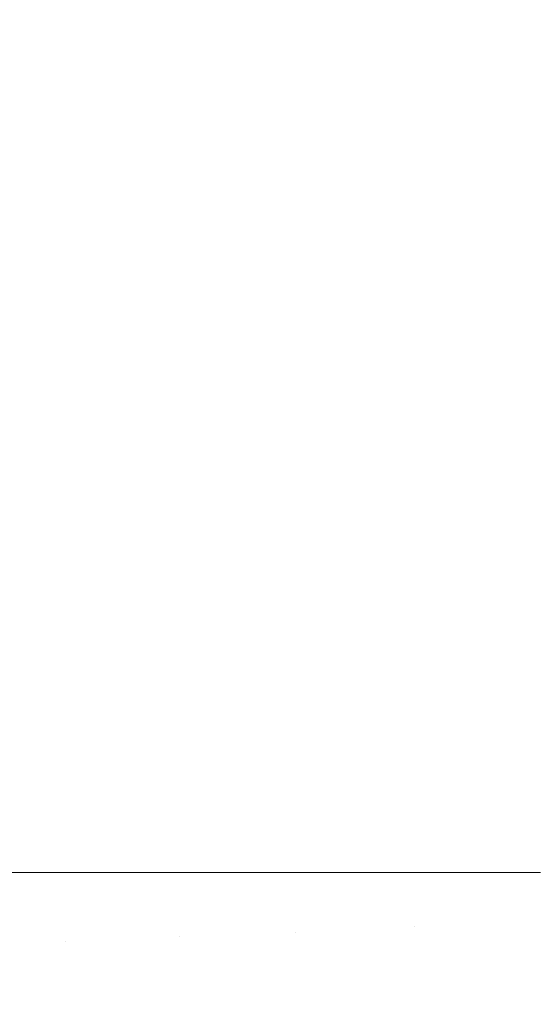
# Model space of a CAD drawing. Header units: centimetres. Extents: x -26 to 27.3, y 37.2 to 39.
# Tile 14 of 256: x -25.9137 to -25.8971, y 37.2959 to 37.3276. Entities that reach past the tile are written whole.
import ezdxf

# ---------------------------------------------------------------- set-up
doc = ezdxf.new("R2010")
doc.units = ezdxf.units.CM
doc.header["$LTSCALE"] = 2.54
doc.layers.add('Lucido design-1', color=7, linetype='Continuous')

# ---------------------------------------------------------------- blocks, each defined once
blk = doc.blocks.new('Gruppo-6-1')
at = {"color": 7, "linetype": 'Continuous', "lineweight": 9}
for points, invisible_edges in [([(-25.914808, 37.300112, -350.066134), (-25.914808, 38.900112, -350.066134), (-25.911378, 38.900112, -350.068299), (-25.911378, 37.300112, -350.068299)], 5), ([(-25.914808, 37.300112, -374.032898), (-25.914808, 38.900112, -374.032898), (-25.911378, 38.900112, -374.035062), (-25.911378, 37.300112, -374.035062)], 5), ([(-25.912262, 38.900112, -349.297574), (-25.914797, 38.900112, -349.299214), (-25.914797, 37.300112, -349.299214), (-25.912262, 37.300112, -349.297574)], 10), ([(-25.912262, 38.900112, -373.264337), (-25.914797, 38.900112, -373.265977), (-25.914797, 37.300112, -373.265977), (-25.912262, 37.300112, -373.264337)], 10), ([(-25.912262, 37.300112, -349.297574), (-25.91137, 37.300112, -349.297049), (-25.91137, 38.900112, -349.297049), (-25.912262, 38.900112, -349.297574)], 10), ([(-25.912262, 37.300112, -373.264337), (-25.91137, 37.300112, -373.263812), (-25.91137, 38.900112, -373.263812), (-25.912262, 38.900112, -373.264337)], 10), ([(-25.911378, 37.300112, -350.068299), (-25.911378, 38.900112, -350.068299), (-25.907868, 38.900112, -350.07032), (-25.907868, 37.300112, -350.07032)], 5), ([(-25.911378, 37.300112, -374.035062), (-25.911378, 38.900112, -374.035062), (-25.907868, 38.900112, -374.037083), (-25.907868, 37.300112, -374.037083)], 5), ([(-25.9086, 38.900112, -349.295419), (-25.91137, 38.900112, -349.297049), (-25.91137, 37.300112, -349.297049), (-25.9086, 37.300112, -349.295419)], 10), ([(-25.9086, 38.900112, -373.262182), (-25.91137, 38.900112, -373.263812), (-25.91137, 37.300112, -373.263812), (-25.9086, 37.300112, -373.262182)], 10), ([(-25.9086, 37.300112, -349.295419), (-25.907861, 37.300112, -349.295026), (-25.907861, 38.900112, -349.295026), (-25.9086, 38.900112, -349.295419)], 10), ([(-25.9086, 37.300112, -373.262182), (-25.907861, 37.300112, -373.261789), (-25.907861, 38.900112, -373.261789), (-25.9086, 38.900112, -373.262182)], 10), ([(-25.907868, 37.300112, -350.07032), (-25.907868, 38.900112, -350.07032), (-25.904282, 38.900112, -350.072196), (-25.904282, 37.300112, -350.072196)], 5), ([(-25.907868, 37.300112, -374.037083), (-25.907868, 38.900112, -374.037083), (-25.904282, 38.900112, -374.038959), (-25.904282, 37.300112, -374.038959)], 5), ([(-25.904844, 38.900112, -349.29342), (-25.907861, 38.900112, -349.295026), (-25.907861, 37.300112, -349.295026), (-25.904844, 37.300112, -349.29342)], 10), ([(-25.904844, 38.900112, -373.260183), (-25.907861, 38.900112, -373.261789), (-25.907861, 37.300112, -373.261789), (-25.904844, 37.300112, -373.260183)], 10), ([(-25.904844, 37.300112, -349.29342), (-25.904277, 37.300112, -349.293148), (-25.904277, 38.900112, -349.293148), (-25.904844, 38.900112, -349.29342)], 10), ([(-25.904844, 37.300112, -373.260183), (-25.904277, 37.300112, -373.259911), (-25.904277, 38.900112, -373.259911), (-25.904844, 38.900112, -373.260183)], 10), ([(-25.904282, 37.300112, -350.072196), (-25.904282, 38.900112, -350.072196), (-25.900628, 38.900112, -350.073923), (-25.900628, 37.300112, -350.073923)], 5), ([(-25.904282, 37.300112, -374.038959), (-25.904282, 38.900112, -374.038959), (-25.900628, 38.900112, -374.040686), (-25.900628, 37.300112, -374.040686)], 5), ([(-25.901002, 38.900112, -349.291579), (-25.904277, 38.900112, -349.293148), (-25.904277, 37.300112, -349.293148), (-25.901002, 37.300112, -349.291579)], 10), ([(-25.901002, 38.900112, -373.258342), (-25.904277, 38.900112, -373.259911), (-25.904277, 37.300112, -373.259911), (-25.901002, 37.300112, -373.258342)], 10), ([(-25.901002, 37.300112, -349.291579), (-25.900624, 37.300112, -349.291418), (-25.900624, 38.900112, -349.291418), (-25.901002, 38.900112, -349.291579)], 10), ([(-25.901002, 37.300112, -373.258342), (-25.900624, 37.300112, -373.258181), (-25.900624, 38.900112, -373.258181), (-25.901002, 38.900112, -373.258342)], 10), ([(-25.900628, 37.300112, -350.073923), (-25.900628, 38.900112, -350.073923), (-25.89691, 38.900112, -350.075499), (-25.89691, 37.300112, -350.075499)], 5), ([(-25.900628, 37.300112, -374.040686), (-25.900628, 38.900112, -374.040686), (-25.89691, 38.900112, -374.042262), (-25.89691, 37.300112, -374.042262)], 5), ([(-25.897079, 38.900112, -349.289902), (-25.900624, 38.900112, -349.291418), (-25.900624, 37.300112, -349.291418), (-25.897079, 37.300112, -349.289902)], 10), ([(-25.897079, 38.900112, -373.256665), (-25.900624, 38.900112, -373.258181), (-25.900624, 37.300112, -373.258181), (-25.897079, 37.300112, -373.256665)], 10), ([(-25.897079, 37.300112, -349.289902), (-25.896909, 37.300112, -349.289838), (-25.896909, 38.900112, -349.289838), (-25.897079, 38.900112, -349.289902)], 10), ([(-25.897079, 37.300112, -373.256665), (-25.896909, 37.300112, -373.256601), (-25.896909, 38.900112, -373.256601), (-25.897079, 38.900112, -373.256665)], 10), ([(-25.915775, 37.297731, -349.29988), (-25.912215, 37.297883, -349.297574), (-25.912262, 37.300112, -349.297574), (-25.914797, 37.300112, -349.299214)], 11), ([(-25.915775, 37.297731, -373.266643), (-25.912215, 37.297883, -373.264337), (-25.912262, 37.300112, -373.264337), (-25.914797, 37.300112, -373.265977)], 11), ([(-25.914758, 37.297775, -350.066134), (-25.914808, 37.300112, -350.066134), (-25.911378, 37.300112, -350.068299), (-25.911332, 37.29792, -350.068299)], 13), ([(-25.914758, 37.297775, -374.032898), (-25.914808, 37.300112, -374.032898), (-25.911378, 37.300112, -374.035062), (-25.911332, 37.29792, -374.035062)], 13), ([(-25.91137, 37.300112, -349.297049), (-25.912262, 37.300112, -349.297574), (-25.912215, 37.297883, -349.297574)], 10), ([(-25.91137, 37.300112, -373.263812), (-25.912262, 37.300112, -373.264337), (-25.912215, 37.297883, -373.264337)], 10), ([(-25.912215, 37.297883, -349.297574), (-25.908556, 37.298038, -349.295419), (-25.9086, 37.300112, -349.295419), (-25.91137, 37.300112, -349.297049)], 11), ([(-25.912215, 37.297883, -373.264337), (-25.908556, 37.298038, -373.262182), (-25.9086, 37.300112, -373.262182), (-25.91137, 37.300112, -373.263812)], 11), ([(-25.911332, 37.29792, -350.068299), (-25.911378, 37.300112, -350.068299), (-25.907868, 37.300112, -350.07032), (-25.907824, 37.298069, -350.07032)], 13), ([(-25.911332, 37.29792, -374.035062), (-25.911378, 37.300112, -374.035062), (-25.907868, 37.300112, -374.037083), (-25.907824, 37.298069, -374.037083)], 13), ([(-25.907861, 37.300112, -349.295026), (-25.9086, 37.300112, -349.295419), (-25.908556, 37.298038, -349.295419)], 10), ([(-25.907861, 37.300112, -373.261789), (-25.9086, 37.300112, -373.262182), (-25.908556, 37.298038, -373.262182)], 10), ([(-25.908556, 37.298038, -349.295419), (-25.904804, 37.298197, -349.29342), (-25.904844, 37.300112, -349.29342), (-25.907861, 37.300112, -349.295026)], 11), ([(-25.908556, 37.298038, -373.262182), (-25.904804, 37.298197, -373.260183), (-25.904844, 37.300112, -373.260183), (-25.907861, 37.300112, -373.261789)], 11), ([(-25.907824, 37.298069, -350.07032), (-25.907868, 37.300112, -350.07032), (-25.904282, 37.300112, -350.072196), (-25.904242, 37.298221, -350.072196)], 13), ([(-25.907824, 37.298069, -374.037083), (-25.907868, 37.300112, -374.037083), (-25.904282, 37.300112, -374.038959), (-25.904242, 37.298221, -374.038959)], 13), ([(-25.904277, 37.300112, -349.293148), (-25.904844, 37.300112, -349.29342), (-25.904804, 37.298197, -349.29342)], 10), ([(-25.904277, 37.300112, -373.259911), (-25.904844, 37.300112, -373.260183), (-25.904804, 37.298197, -373.260183)], 10), ([(-25.904804, 37.298197, -349.29342), (-25.900965, 37.298361, -349.291579), (-25.901002, 37.300112, -349.291579), (-25.904277, 37.300112, -349.293148)], 11), ([(-25.904804, 37.298197, -373.260183), (-25.900965, 37.298361, -373.258342), (-25.901002, 37.300112, -373.258342), (-25.904277, 37.300112, -373.259911)], 11), ([(-25.904242, 37.298221, -350.072196), (-25.904282, 37.300112, -350.072196), (-25.900628, 37.300112, -350.073923), (-25.900591, 37.298376, -350.073923)], 13), ([(-25.904242, 37.298221, -374.038959), (-25.904282, 37.300112, -374.038959), (-25.900628, 37.300112, -374.040686), (-25.900591, 37.298376, -374.040686)], 13), ([(-25.900624, 37.300112, -349.291418), (-25.901002, 37.300112, -349.291579), (-25.900965, 37.298361, -349.291579)], 10), ([(-25.900624, 37.300112, -373.258181), (-25.901002, 37.300112, -373.258342), (-25.900965, 37.298361, -373.258342)], 10), ([(-25.900965, 37.298361, -349.291579), (-25.897046, 37.298527, -349.289902), (-25.897079, 37.300112, -349.289902), (-25.900624, 37.300112, -349.291418)], 11), ([(-25.900965, 37.298361, -373.258342), (-25.897046, 37.298527, -373.256665), (-25.897079, 37.300112, -373.256665), (-25.900624, 37.300112, -373.258181)], 11), ([(-25.900591, 37.298376, -350.073923), (-25.900628, 37.300112, -350.073923), (-25.89691, 37.300112, -350.075499), (-25.896877, 37.298534, -350.075499)], 13), ([(-25.900591, 37.298376, -374.040686), (-25.900628, 37.300112, -374.040686), (-25.89691, 37.300112, -374.042262), (-25.896877, 37.298534, -374.042262)], 13), ([(-25.896945, 37.296945, -349.289902), (-25.897046, 37.298527, -349.289902), (-25.900965, 37.298361, -349.291579), (-25.900853, 37.296612, -349.291579)], 15), ([(-25.896945, 37.296945, -373.256665), (-25.897046, 37.298527, -373.256665), (-25.900965, 37.298361, -373.258342), (-25.900853, 37.296612, -373.258342)], 15), ([(-25.90048, 37.296644, -350.073923), (-25.900591, 37.298376, -350.073923), (-25.896877, 37.298534, -350.075499), (-25.896776, 37.296959, -350.075499)], 15), ([(-25.90048, 37.296644, -374.040686), (-25.900591, 37.298376, -374.040686), (-25.896877, 37.298534, -374.042262), (-25.896776, 37.296959, -374.042262)], 15), ([(-25.904682, 37.296286, -349.29342), (-25.904804, 37.298197, -349.29342), (-25.908556, 37.298038, -349.295419), (-25.908424, 37.295968, -349.295419)], 15), ([(-25.904682, 37.296286, -373.260183), (-25.904804, 37.298197, -373.260183), (-25.908556, 37.298038, -373.262182), (-25.908424, 37.295968, -373.262182)], 15), ([(-25.907694, 37.29603, -350.07032), (-25.907824, 37.298069, -350.07032), (-25.904242, 37.298221, -350.072196), (-25.904122, 37.296334, -350.072196)], 15), ([(-25.907694, 37.29603, -374.037083), (-25.907824, 37.298069, -374.037083), (-25.904242, 37.298221, -374.038959), (-25.904122, 37.296334, -374.038959)], 15), ([(-25.900853, 37.296612, -349.291579), (-25.900965, 37.298361, -349.291579), (-25.904804, 37.298197, -349.29342), (-25.904682, 37.296286, -349.29342)], 15), ([(-25.900853, 37.296612, -373.258342), (-25.900965, 37.298361, -373.258342), (-25.904804, 37.298197, -373.260183), (-25.904682, 37.296286, -373.260183)], 15), ([(-25.904122, 37.296334, -350.072196), (-25.904242, 37.298221, -350.072196), (-25.900591, 37.298376, -350.073923), (-25.90048, 37.296644, -350.073923)], 15), ([(-25.904122, 37.296334, -374.038959), (-25.904242, 37.298221, -374.038959), (-25.900591, 37.298376, -374.040686), (-25.90048, 37.296644, -374.040686)], 15), ([(-25.912073, 37.295657, -349.297574), (-25.912215, 37.297883, -349.297574), (-25.915775, 37.297731, -349.29988), (-25.915624, 37.295355, -349.29988)], 15), ([(-25.912073, 37.295657, -373.264337), (-25.912215, 37.297883, -373.264337), (-25.915775, 37.297731, -373.266643), (-25.915624, 37.295355, -373.266643)], 15), ([(-25.914609, 37.295441, -350.066134), (-25.914758, 37.297775, -350.066134), (-25.911332, 37.29792, -350.068299), (-25.911192, 37.295732, -350.068299)], 15), ([(-25.914609, 37.295441, -374.032898), (-25.914758, 37.297775, -374.032898), (-25.911332, 37.29792, -374.035062), (-25.911192, 37.295732, -374.035062)], 15), ([(-25.908424, 37.295968, -349.295419), (-25.908556, 37.298038, -349.295419), (-25.912215, 37.297883, -349.297574), (-25.912073, 37.295657, -349.297574)], 15), ([(-25.908424, 37.295968, -373.262182), (-25.908556, 37.298038, -373.262182), (-25.912215, 37.297883, -373.264337), (-25.912073, 37.295657, -373.264337)], 15), ([(-25.911192, 37.295732, -350.068299), (-25.911332, 37.29792, -350.068299), (-25.907824, 37.298069, -350.07032), (-25.907694, 37.29603, -350.07032)], 15), ([(-25.911192, 37.295732, -374.035062), (-25.911332, 37.29792, -374.035062), (-25.907824, 37.298069, -374.037083), (-25.907694, 37.29603, -374.037083)], 15), ([(-25.896777, 37.295368, -349.289902), (-25.896945, 37.296945, -349.289902), (-25.900853, 37.296612, -349.291579), (-25.900668, 37.29487, -349.291579)], 15), ([(-25.896777, 37.295368, -373.256665), (-25.896945, 37.296945, -373.256665), (-25.900853, 37.296612, -373.258342), (-25.900668, 37.29487, -373.258342)], 15), ([(-25.900296, 37.294918, -350.073923), (-25.90048, 37.296644, -350.073923), (-25.896776, 37.296959, -350.075499), (-25.896609, 37.29539, -350.075499)], 15), ([(-25.900296, 37.294918, -374.040686), (-25.90048, 37.296644, -374.040686), (-25.896776, 37.296959, -374.042262), (-25.896609, 37.29539, -374.042262)], 15), ([(-25.900668, 37.29487, -349.291579), (-25.900853, 37.296612, -349.291579), (-25.904682, 37.296286, -349.29342), (-25.904479, 37.294382, -349.29342)], 15), ([(-25.900668, 37.29487, -373.258342), (-25.900853, 37.296612, -373.258342), (-25.904682, 37.296286, -373.260183), (-25.904479, 37.294382, -373.260183)], 15), ([(-25.903921, 37.294454, -350.072196), (-25.904122, 37.296334, -350.072196), (-25.90048, 37.296644, -350.073923), (-25.900296, 37.294918, -350.073923)], 15), ([(-25.903921, 37.294454, -374.038959), (-25.904122, 37.296334, -374.038959), (-25.90048, 37.296644, -374.040686), (-25.900296, 37.294918, -374.040686)], 15), ([(-25.904479, 37.294382, -349.29342), (-25.904682, 37.296286, -349.29342), (-25.908424, 37.295968, -349.295419), (-25.908204, 37.293905, -349.295419)], 15), ([(-25.904479, 37.294382, -373.260183), (-25.904682, 37.296286, -373.260183), (-25.908424, 37.295968, -373.262182), (-25.908204, 37.293905, -373.262182)], 15), ([(-25.907478, 37.293998, -350.07032), (-25.907694, 37.29603, -350.07032), (-25.904122, 37.296334, -350.072196), (-25.903921, 37.294454, -350.072196)], 15), ([(-25.907478, 37.293998, -374.037083), (-25.907694, 37.29603, -374.037083), (-25.904122, 37.296334, -374.038959), (-25.903921, 37.294454, -374.038959)], 15), ([(-25.908204, 37.293905, -349.295419), (-25.908424, 37.295968, -349.295419), (-25.912073, 37.295657, -349.297574), (-25.911837, 37.29344, -349.297574)], 15), ([(-25.908204, 37.293905, -373.262182), (-25.908424, 37.295968, -373.262182), (-25.912073, 37.295657, -373.264337), (-25.911837, 37.29344, -373.264337)], 15), ([(-25.91096, 37.293552, -350.068299), (-25.911192, 37.295732, -350.068299), (-25.907694, 37.29603, -350.07032), (-25.907478, 37.293998, -350.07032)], 15), ([(-25.91096, 37.293552, -374.035062), (-25.911192, 37.295732, -374.035062), (-25.907694, 37.29603, -374.037083), (-25.907478, 37.293998, -374.037083)], 15)]:
    blk.add_3dface(points, dxfattribs=dict(at, invisible_edges=invisible_edges))

msp = doc.modelspace()

# ---------------------------------------------------------------- block references
at = {"layer": 'Lucido design-1', "color": 7}
msp.add_blockref('Gruppo-6-1', (0, 0), dxfattribs=at)

doc.saveas('drawing.dxf')
